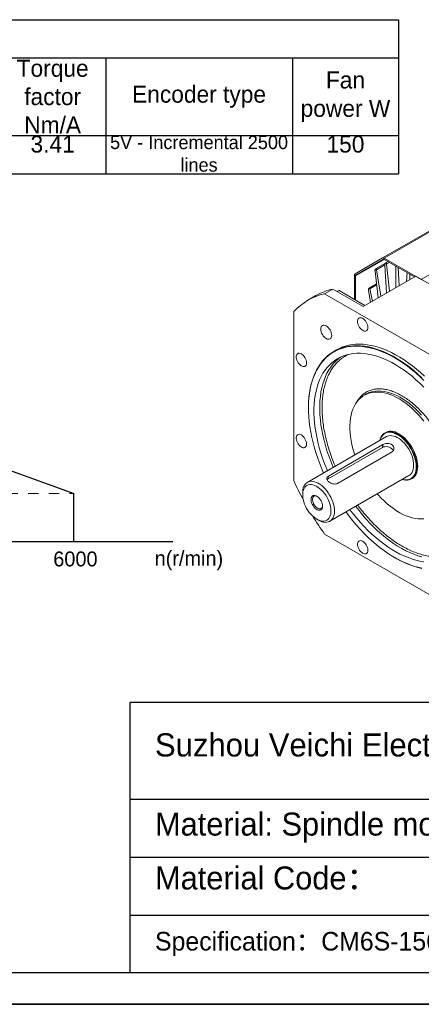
# Model space of a CAD drawing. Header units: inches. Extents: x -14936 to 8431, y -4781 to -2980.
# Tile 8 of 26: x -10602 to -10212, y -4781 to -3828. Entities that reach past the tile are written whole.
import ezdxf

# ---------------------------------------------------------------- set-up
doc = ezdxf.new("R2010")
doc.units = ezdxf.units.IN
doc.header["$MEASUREMENT"] = 0
doc.linetypes.add('JIS_02_1.2', pattern=[2.5, 1.25, -1.25])
doc.layers.add('1', color=1, linetype='Continuous')
doc.layers.add('尺寸标注', color=7, linetype='Continuous')
doc.layers.add('图框', color=7, linetype='Continuous', lineweight=30)
doc.layers.add('虚线', color=7, linetype='JIS_02_1.2', lineweight=13)
doc.styles.add('SLDTEXTSTYLE0', font='txt')

# ---------------------------------------------------------------- blocks, each defined once
blk = doc.blocks.new('*T85')
at = {"color": 0, "lineweight": -2}
for p, q in [((0, 0), (102.96, 0)), ((0, 0), (0, -37.07)), ((102.96, 0), (226.51, 0)), ((226.51, 0), (329.47, 0)), ((329.47, 0), (473.62, 0)), ((473.62, 0), (576.58, 0)), ((576.58, 0), (679.54, 0)), ((679.54, 0), (782.5, 0)), ((782.5, 0), (906.05, 0)), ((906.05, 0), (1009.01, 0)), ((1009.01, 0), (1132.56, 0)), ((1132.56, 0), (1235.52, 0)), ((1235.52, 0), (1338.48, 0)), ((1338.48, 0), (1441.44, 0)), ((1441.44, 0), (1622.17, 0)), ((1622.17, 0), (1725.13, 0)), ((1725.13, 0), (1725.13, -37.07)), ((0, -37.07), (102.96, -37.07)), ((0, -37.07), (0, -70.41)), ((102.96, -37.07), (226.51, -37.07)), ((226.51, -37.07), (329.47, -37.07)), ((226.51, -37.07), (226.51, -70.41)), ((329.47, -37.07), (473.62, -37.07)), ((473.62, -37.07), (576.58, -37.07)), ((473.62, -37.07), (473.62, -70.41)), ((576.58, -37.07), (679.54, -37.07)), ((576.58, -37.07), (576.58, -70.41)), ((679.54, -37.07), (782.5, -37.07)), ((679.54, -37.07), (679.54, -70.41)), ((782.5, -37.07), (906.05, -37.07)), ((906.05, -37.07), (1009.01, -37.07)), ((906.05, -37.07), (906.05, -70.41)), ((1009.01, -37.07), (1132.56, -37.07)), ((1132.56, -37.07), (1235.52, -37.07)), ((1132.56, -37.07), (1132.56, -70.41)), ((1235.52, -37.07), (1338.48, -37.07)), ((1235.52, -37.07), (1235.52, -70.41)), ((1338.48, -37.07), (1441.44, -37.07)), ((1338.48, -37.07), (1338.48, -70.41)), ((1441.44, -37.07), (1622.17, -37.07)), ((1441.44, -37.07), (1441.44, -70.41)), ((1622.17, -37.07), (1725.13, -37.07)), ((1622.17, -37.07), (1622.17, -70.41)), ((1725.13, -37.07), (1725.13, -70.41)), ((0, -70.41), (102.96, -70.41)), ((0, -70.41), (0, -112.16)), ((102.96, -70.41), (226.51, -70.41)), ((102.96, -70.41), (102.96, -112.16)), ((226.51, -70.41), (329.47, -70.41)), ((226.51, -70.41), (226.51, -112.16)), ((329.47, -70.41), (473.62, -70.41)), ((329.47, -70.41), (329.47, -112.16)), ((473.62, -70.41), (473.62, -112.16)), ((576.58, -70.41), (576.58, -112.16)), ((679.54, -70.41), (782.5, -70.41)), ((679.54, -70.41), (679.54, -112.16)), ((782.5, -70.41), (906.05, -70.41)), ((782.5, -70.41), (782.5, -112.16)), ((906.05, -70.41), (1009.01, -70.41)), ((906.05, -70.41), (906.05, -112.16)), ((1009.01, -70.41), (1132.56, -70.41)), ((1009.01, -70.41), (1009.01, -112.16)), ((1132.56, -70.41), (1132.56, -112.16)), ((1235.52, -70.41), (1235.52, -112.16)), ((1338.48, -70.41), (1338.48, -112.16)), ((1441.44, -70.41), (1441.44, -112.16)), ((1622.17, -70.41), (1622.17, -112.16)), ((1725.13, -70.41), (1725.13, -112.16)), ((0, -112.16), (102.96, -112.16)), ((0, -112.16), (0, -149.23)), ((102.96, -112.16), (226.51, -112.16)), ((102.96, -112.16), (102.96, -149.23)), ((226.51, -112.16), (329.47, -112.16)), ((226.51, -112.16), (226.51, -149.23)), ((329.47, -112.16), (473.62, -112.16)), ((329.47, -112.16), (329.47, -149.23)), ((473.62, -112.16), (576.58, -112.16)), ((473.62, -112.16), (473.62, -149.23)), ((576.58, -112.16), (679.54, -112.16)), ((576.58, -112.16), (576.58, -149.23)), ((679.54, -112.16), (782.5, -112.16)), ((679.54, -112.16), (679.54, -149.23)), ((782.5, -112.16), (906.05, -112.16)), ((782.5, -112.16), (782.5, -149.23)), ((906.05, -112.16), (1009.01, -112.16)), ((906.05, -112.16), (906.05, -149.23)), ((1009.01, -112.16), (1132.56, -112.16)), ((1009.01, -112.16), (1009.01, -149.23)), ((1132.56, -112.16), (1235.52, -112.16)), ((1132.56, -112.16), (1132.56, -149.23)), ((1235.52, -112.16), (1338.48, -112.16)), ((1235.52, -112.16), (1235.52, -149.23)), ((1338.48, -112.16), (1441.44, -112.16)), ((1338.48, -112.16), (1338.48, -149.23)), ((1441.44, -112.16), (1622.17, -112.16)), ((1441.44, -112.16), (1441.44, -149.23)), ((1622.17, -112.16), (1725.13, -112.16)), ((1622.17, -112.16), (1622.17, -149.23)), ((1725.13, -112.16), (1725.13, -149.23)), ((0, -149.23), (102.96, -149.23)), ((102.96, -149.23), (226.51, -149.23)), ((226.51, -149.23), (329.47, -149.23)), ((329.47, -149.23), (473.62, -149.23)), ((473.62, -149.23), (576.58, -149.23)), ((576.58, -149.23), (679.54, -149.23)), ((679.54, -149.23), (782.5, -149.23)), ((782.5, -149.23), (906.05, -149.23)), ((906.05, -149.23), (1009.01, -149.23)), ((1009.01, -149.23), (1132.56, -149.23)), ((1132.56, -149.23), (1235.52, -149.23)), ((1235.52, -149.23), (1338.48, -149.23)), ((1338.48, -149.23), (1441.44, -149.23)), ((1441.44, -149.23), (1622.17, -149.23)), ((1622.17, -149.23), (1725.13, -149.23))]:
    blk.add_line(p, q, dxfattribs=at)
at = {"color": 0}
for s, insert, char_height, width, attachment_point in [('Motor specifications', (862.56, -18.53), 16.4736, 1725.0084, 5), ('No. of motor poles', (1287, -74.61), 16.4736, 102.84, 5), ('Torque factor Nm/A', (1389.96, -74.61), 16.4736, 102.84, 5), ('Power KW', (113.26, -53.74), 16.474, 226.392, 5), ('Speed rpm', (350.06, -53.74), 16.474, 246.984, 5), ('Current A', (792.79, -53.74), 16.474, 226.392, 5), ('Torque N.m', (1019.3, -53.74), 16.474, 226.392, 5), ('{\\H0.9091x;Frequency} Hz', (525.1, -74.61), 16.4736, 102.84, 5), ('Inertia Kg.m²', (1184.04, -74.61), 16.4736, 102.84, 5), ('Fan power W', (1673.65, -74.61), 16.4736, 102.84, 5), ('Voltage V', (628.06, -74.61), 16.474, 102.84, 5), ('Encoder type', (1531.8, -74.61), 16.4736, 180.6084, 5), ('{\\H0.7955x;Operational rating}', (51.48, -70.47), 16.4736, 102.84, 2), ('{\\H0.7955x;30 minutes overload}', (164.74, -70.47), 16.4736, 123.432, 2), ('{\\H0.7955x;Operational rating}', (277.99, -70.47), 16.4736, 102.84, 2), ('{\\H0.7955x;Max mechanical speed}', (401.54, -70.47), 16.4736, 144.024, 2), ('{\\H0.7955x;Operational rating}', (731.02, -70.47), 16.4736, 102.84, 2), ('{\\H0.7955x;30 minutes overload}', (844.27, -70.47), 16.4736, 123.432, 2), ('{\\H0.7955x;Operational rating}', (957.53, -70.47), 16.4736, 102.84, 2), ('{\\H0.7955x;30 minutes overload}', (1070.78, -70.47), 16.4736, 123.432, 2), ('30', (51.48, -112.22), 16.474, 102.84, 2), ('37', (164.74, -112.22), 16.474, 123.432, 2), ('1500', (277.99, -112.22), 16.474, 102.84, 2), ('6000', (401.54, -112.22), 16.474, 144.024, 2), ('100', (525.1, -112.22), 16.474, 102.84, 2), ('380', (628.06, -112.22), 16.474, 102.84, 2), ('56', (731.02, -112.22), 16.474, 102.84, 2), ('63.3', (844.27, -112.22), 16.474, 123.432, 2), ('191', (957.53, -112.22), 16.474, 102.84, 2), ('263', (1070.78, -112.22), 16.474, 123.432, 2), ('0.2979', (1184.04, -112.22), 16.474, 102.84, 2), ('4', (1287, -112.22), 16.47, 102.84, 2), ('3.41', (1389.96, -112.22), 16.474, 102.84, 2), ('{\\H0.7955x;5V - Incremental 2500 lines}', (1531.8, -112.22), 16.4736, 180.6084, 2), ('150', (1673.65, -112.22), 16.474, 102.84, 2)]:
    blk.add_mtext(s, dxfattribs=dict(at, insert=insert, char_height=char_height, width=width, attachment_point=attachment_point))

msp = doc.modelspace()

# ---------------------------------------------------------------- linework, layer by layer
at = {"color": 7, "linetype": 'Continuous', "lineweight": 15}
for p, q in [((-10053.3189, -3945.0603), (-10249.889, -4058.5098)), ((-10092.7711, -4010.1646), (-10212.5566, -4079.2982)), ((-10249.889, -4058.5098), (-10276.5838, -4073.933)), ((-10249.097, -4059.8815), (-10275.7918, -4075.3047)), ((-10248.305, -4058.6662), (-10212.5566, -4079.2982)), ((-10218.9975, -4076.8744), (-10248.305, -4059.9598)), ((-10257.2772, -4071.3217), (-10254.2679, -4097.2306)), ((-10247.0936, -4063.4913), (-10256.7363, -4069.0565)), ((-10251.6277, -4095.7068), (-10255.9001, -4070.0808)), ((-10247.6739, -4065.5451), (-10246.1375, -4092.5381)), ((-10244.6453, -4062.0719), (-10247.0307, -4063.4487)), ((-10243.1783, -4090.8303), (-10246.0925, -4064.6314)), ((-10237.0567, -4066.4516), (-10237.1106, -4087.3283)), ((-10233.8872, -4085.4679), (-10234.8028, -4067.7525)), ((-10277.2399, -4098.855), (-10277.2399, -4075.3837)), ((-10276.1198, -4076.0301), (-10276.1198, -4099.5014)), ((-10217.8769, -4076.2276), (-10268.8394, -4105.6405)), ((-10226.045, -4072.807), (-10226.7329, -4081.3389)), ((-10223.6269, -4079.5462), (-10223.6543, -4074.1868)), ((-10134.9926, -4124.0639), (-10217.8769, -4076.2276)), ((-10298.236, -4088.6744), (-10306.0764, -4093.1994)), ((-10268.8394, -4105.6405), (-10298.236, -4088.6744)), ((-10294.4103, -4090.8824), (-10292.125, -4090.264)), ((-10293.8033, -4091.2327), (-10292.125, -4090.264)), ((-10267.1612, -4104.6718), (-10292.125, -4090.264)), ((-10263.4769, -4090.1044), (-10261.6397, -4101.4852)), ((-10255.8536, -4083.5782), (-10263.0508, -4087.732)), ((-10259.5581, -4100.2838), (-10262.327, -4088.5578)), ((-10314.4941, -4095.0693), (-10322.3345, -4099.5944)), ((-10306.0764, -4093.1994), (-10164.3991, -4174.9678)), ((-10336.0429, -4274.1368), (-10336.0429, -4110.5129)), ((-10294.6219, -4147.6111), (-10297.142, -4149.0656)), ((-10266.0886, -4190.5819), (-10267.7687, -4191.5516)), ((-10321.7621, -4203.4759), (-10321.7621, -4203.7991)), ((-10246.1248, -4231.6403), (-10322.8488, -4275.9212)), ((-10246.2506, -4227.1865), (-10247.8045, -4228.0833)), ((-10302.7764, -4272.5039), (-10250.1337, -4242.1214)), ((-10302.2446, -4269.7606), (-10249.6019, -4239.3781)), ((-10250.1337, -4242.1214), (-10249.6019, -4239.3781)), ((-10240.8177, -4246.4906), (-10293.4604, -4276.8731)), ((-10302.2446, -4269.7606), (-10302.7764, -4272.5039)), ((-10301.0746, -4313.6486), (-10224.3506, -4269.3678)), ((-10222.1109, -4272.6016), (-10220.5571, -4271.7048)), ((-10327.3624, -4285.8964), (-10327.3624, -4287.8357)), ((-10313.6491, -4311.5964), (-10311.9699, -4312.5666)), ((-10164.3991, -4407.8086), (-10306.0764, -4326.0403)), ((-10238.0825, -4348.788), (-10237.8026, -4348.9497))]:
    msp.add_line(p, q, dxfattribs=at)
at = {"color": 8, "linetype": 'Continuous', "lineweight": 15}
for p, q in [((-10248.305, -4058.6662), (-10052.3884, -3945.5939)), ((-10276.1198, -4076.0301), (-10248.2901, -4059.9683)), ((-10248.9837, -4059.8326), (-10275.7918, -4075.3047)), ((-10247.6799, -4065.3366), (-10255.9001, -4070.0808)), ((-10243.1515, -4062.9341), (-10246.0925, -4064.6314)), ((-10255.7183, -4084.7436), (-10262.327, -4088.5578))]:
    msp.add_line(p, q, dxfattribs=at)
for p, q in [((-10645.0601, -4252.1234), (-10548.9682, -4286.8475)), ((-10548.9682, -4333.0879), (-10548.9682, -4286.8475)), ((-10645.0601, -4333.0879), (-10548.9682, -4333.0879)), ((-10548.9682, -4333.0879), (-10453.2158, -4333.0879)), ((-9603.2592, -4781.3712), (-12150.6768, -4781.3712)), ((-12150.6768, -4781.3712), (-9603.2592, -4781.3712)), ((-12150.6768, -4781.3712), (-9603.2592, -4781.3712))]:
    msp.add_line(p, q)
at = {"color": 7, "linetype": 'Continuous', "lineweight": 15, "flags": 128}
for points in [[(-10264.196, -4125.9109), (-10264.2992, -4124.6796), (-10264.6045, -4123.3796), (-10265.0994, -4122.0642), (-10265.7637, -4120.7871), (-10266.5702, -4119.6007), (-10267.4858, -4118.5536), (-10268.473, -4117.6886), (-10269.4915, -4117.0411), (-10270.4996, -4116.6376), (-10271.456, -4116.4948), (-10272.3214, -4116.6183), (-10273.0606, -4117.0031), (-10273.6432, -4117.6336), (-10274.0454, -4118.4838), (-10274.2507, -4119.519), (-10274.2507, -4120.6968), (-10274.0454, -4121.969), (-10273.6432, -4123.2835), (-10273.0606, -4124.5864), (-10272.3214, -4125.8245), (-10271.456, -4126.947), (-10270.4996, -4127.908), (-10269.4915, -4128.6682), (-10268.473, -4129.1964), (-10267.4858, -4129.471), (-10266.5702, -4129.4807), (-10265.7637, -4129.2252), (-10265.0994, -4128.7149), (-10264.6045, -4127.9707), (-10264.2992, -4127.0231), (-10264.196, -4125.9109)], [(-10299.2175, -4133.5435), (-10299.3197, -4132.2858), (-10299.6224, -4130.9584), (-10300.1141, -4129.6124), (-10300.7757, -4128.2994), (-10301.5819, -4127.07), (-10302.5017, -4125.9713), (-10303.4998, -4125.0456), (-10304.5377, -4124.3285), (-10305.5757, -4123.8475), (-10306.5737, -4123.6212), (-10307.4935, -4123.6581), (-10308.2997, -4123.957), (-10308.9614, -4124.5062), (-10309.453, -4125.2847), (-10309.7558, -4126.2626), (-10309.858, -4127.4024), (-10309.7558, -4128.6601), (-10309.453, -4129.9875), (-10308.9614, -4131.3335), (-10308.2997, -4132.6465), (-10307.4935, -4133.8759), (-10306.5737, -4134.9746), (-10305.5757, -4135.9002), (-10304.5377, -4136.6173), (-10303.4998, -4137.0983), (-10302.5017, -4137.3247), (-10301.5819, -4137.2877), (-10300.7757, -4136.9889), (-10300.1141, -4136.4397), (-10299.6224, -4135.6611), (-10299.3197, -4134.6832), (-10299.2175, -4133.5435)], [(-10321.7621, -4203.4759), (-10321.664, -4198.8453), (-10321.37, -4194.3387), (-10320.8806, -4189.9667), (-10320.1972, -4185.7395), (-10319.3211, -4181.667), (-10318.2546, -4177.7586), (-10317.0001, -4174.0235), (-10315.5605, -4170.4705), (-10313.9392, -4167.1078), (-10312.14, -4163.9432), (-10310.167, -4160.9842), (-10308.0249, -4158.2377), (-10305.7188, -4155.71), (-10303.2538, -4153.4072), (-10300.636, -4151.3345), (-10297.8712, -4149.4969), (-10294.9661, -4147.8985), (-10291.9274, -4146.5432), (-10288.7621, -4145.4341), (-10285.4777, -4144.5738), (-10282.0819, -4143.9643), (-10278.5826, -4143.607), (-10274.9878, -4143.5027), (-10271.3062, -4143.6518), (-10267.5462, -4144.0538), (-10263.7166, -4144.7079), (-10259.8264, -4145.6124), (-10255.8847, -4146.7653), (-10251.9006, -4148.1639), (-10247.8835, -4149.8049), (-10243.8427, -4151.6845), (-10239.7877, -4153.7983), (-10235.728, -4156.1414), (-10231.673, -4158.7082), (-10227.6323, -4161.4928), (-10223.6151, -4164.4887), (-10219.6311, -4167.6889), (-10215.6893, -4171.0859), (-10211.7991, -4174.6718)], [(-10307.1323, -4266.8505), (-10308.4211, -4263.8653), (-10310.5452, -4258.6197), (-10312.4974, -4253.3586), (-10314.273, -4248.0946), (-10315.8677, -4242.8401), (-10317.2778, -4237.6076), (-10318.5, -4232.4096), (-10319.5314, -4227.2583), (-10320.3694, -4222.166), (-10321.0122, -4217.1447), (-10321.4582, -4212.2064), (-10321.7063, -4207.3628), (-10321.7559, -4202.6253), (-10321.607, -4198.0052), (-10321.2599, -4193.5135), (-10320.7153, -4189.1607), (-10319.9747, -4184.9573), (-10319.0397, -4180.9132), (-10317.9126, -4177.0381), (-10316.5961, -4173.3409), (-10315.0932, -4169.8307), (-10313.4075, -4166.5156), (-10311.5431, -4163.4036), (-10309.5043, -4160.502), (-10307.296, -4157.8177), (-10304.9235, -4155.3571), (-10302.3923, -4153.126), (-10299.7085, -4151.1297), (-10296.8783, -4149.3729), (-10293.9087, -4147.8599), (-10290.8065, -4146.5941), (-10287.5791, -4145.5786), (-10284.2342, -4144.8159), (-10280.7798, -4144.3076), (-10277.224, -4144.0551), (-10273.5752, -4144.0589), (-10269.8421, -4144.319), (-10266.0336, -4144.8347), (-10262.1588, -4145.605), (-10258.2266, -4146.6279), (-10254.2467, -4147.901), (-10250.2282, -4149.4213), (-10246.1809, -4151.1852), (-10242.1142, -4153.1885), (-10238.0379, -4155.4265)], [(-10209.279, -4173.2174), (-10213.1692, -4169.6315), (-10217.1109, -4166.2344), (-10221.095, -4163.0342), (-10225.1121, -4160.0383), (-10229.1529, -4157.2537), (-10233.2079, -4154.6869), (-10237.2676, -4152.3438), (-10241.3226, -4150.23), (-10245.3633, -4148.3504), (-10249.3804, -4146.7094), (-10253.3645, -4145.3109), (-10257.3063, -4144.1579), (-10261.1965, -4143.2534), (-10265.0261, -4142.5994), (-10268.7861, -4142.1973), (-10272.4677, -4142.0483), (-10276.0624, -4142.1525), (-10279.5618, -4142.5098), (-10282.9576, -4143.1193), (-10286.242, -4143.9796), (-10289.4072, -4145.0887), (-10292.446, -4146.4441), (-10294.6219, -4147.6111)], [(-10323.6077, -4160.2366), (-10323.7109, -4159.0053), (-10324.0162, -4157.7054), (-10324.5111, -4156.3899), (-10325.1754, -4155.1128), (-10325.9818, -4153.9264), (-10326.8974, -4152.8793), (-10327.8847, -4152.0143), (-10328.9032, -4151.3668), (-10329.9113, -4150.9634), (-10330.8676, -4150.8205), (-10331.7331, -4150.944), (-10332.4723, -4151.3288), (-10333.0549, -4151.9593), (-10333.457, -4152.8095), (-10333.6623, -4153.8448), (-10333.6623, -4155.0226), (-10333.457, -4156.2947), (-10333.0549, -4157.6092), (-10332.4723, -4158.9121), (-10331.7331, -4160.1502), (-10330.8676, -4161.2727), (-10329.9113, -4162.2338), (-10328.9032, -4162.9939), (-10327.8847, -4163.5221), (-10326.8974, -4163.7967), (-10325.9818, -4163.8064), (-10325.1754, -4163.5509), (-10324.5111, -4163.0406), (-10324.0162, -4162.2965), (-10323.7109, -4161.3489), (-10323.6077, -4160.2366)], [(-10210.0938, -4183.6452), (-10213.8097, -4179.9859), (-10217.5869, -4176.5088), (-10221.4157, -4173.2227), (-10225.2865, -4170.1359), (-10229.1895, -4167.2562), (-10233.1148, -4164.5909), (-10237.0526, -4162.1467), (-10240.9929, -4159.9298), (-10244.9258, -4157.9457), (-10248.8412, -4156.1996), (-10252.7293, -4154.6957), (-10256.5803, -4153.4379), (-10260.3845, -4152.4295), (-10264.1323, -4151.6728), (-10267.8141, -4151.1699), (-10271.4207, -4150.922), (-10274.9429, -4150.9298), (-10278.372, -4151.1931), (-10281.6991, -4151.7114), (-10284.916, -4152.4834), (-10288.0145, -4153.507), (-10290.9867, -4154.7798), (-10293.8251, -4156.2984), (-10296.5226, -4158.0591), (-10299.0724, -4160.0574), (-10301.468, -4162.2882), (-10303.7034, -4164.746), (-10305.7729, -4167.4245), (-10307.6713, -4170.3169), (-10309.3938, -4173.416), (-10310.9361, -4176.7139), (-10312.2942, -4180.2023), (-10313.4647, -4183.8723), (-10314.4447, -4187.7148), (-10315.2317, -4191.7199), (-10315.8236, -4195.8776), (-10316.2191, -4200.1774), (-10316.4171, -4204.6084), (-10316.4171, -4209.1594), (-10316.2191, -4213.819), (-10315.8236, -4218.5753), (-10315.2317, -4223.4163), (-10314.4447, -4228.3299), (-10313.4647, -4233.3035), (-10312.2942, -4238.3247), (-10310.9361, -4243.3807), (-10309.3938, -4248.4588), (-10307.6713, -4253.5461), (-10305.7729, -4258.6299), (-10303.7034, -4263.6972), (-10303.2994, -4264.6383)], [(-10238.0379, -4155.4265), (-10233.9615, -4157.8938), (-10229.8949, -4160.5846), (-10225.8475, -4163.4925), (-10221.8291, -4166.6107), (-10217.8491, -4169.9316), (-10213.917, -4173.4475), (-10210.0421, -4177.15)], [(-10276.863, -4249.3807), (-10277.5628, -4247.2528), (-10278.731, -4243.2836), (-10279.7121, -4239.342), (-10280.502, -4235.4445), (-10281.0973, -4231.6074), (-10281.4956, -4227.8469), (-10281.6951, -4224.1787), (-10281.6951, -4220.6183), (-10281.4956, -4217.1804), (-10281.0973, -4213.8797), (-10280.502, -4210.7298), (-10279.7121, -4207.744), (-10278.731, -4204.9349), (-10277.5628, -4202.3142), (-10276.2123, -4199.8929), (-10274.6853, -4197.6812), (-10272.9881, -4195.6884), (-10271.1279, -4193.9227), (-10269.1124, -4192.3916), (-10266.9502, -4191.1016), (-10264.6503, -4190.0581), (-10262.2223, -4189.2653), (-10259.6764, -4188.7267), (-10257.0233, -4188.4445), (-10254.2741, -4188.4199), (-10251.4404, -4188.6529), (-10248.5341, -4189.1427), (-10245.5673, -4189.8872), (-10242.5524, -4190.8832), (-10239.5022, -4192.1265), (-10236.4294, -4193.612), (-10233.3468, -4195.3334), (-10230.2676, -4197.2835), (-10227.2044, -4199.4541), (-10224.1703, -4201.8361), (-10221.1779, -4204.4195), (-10218.2398, -4207.1936), (-10215.3682, -4210.1465), (-10212.5753, -4213.2661), (-10209.8728, -4216.5391)], [(-10323.6077, -4238.7668), (-10323.7109, -4237.5355), (-10324.0162, -4236.2355), (-10324.5111, -4234.9201), (-10325.1754, -4233.643), (-10325.9818, -4232.4566), (-10326.8974, -4231.4095), (-10327.8847, -4230.5445), (-10328.9032, -4229.897), (-10329.9113, -4229.4936), (-10330.8676, -4229.3507), (-10331.7331, -4229.4742), (-10332.4723, -4229.859), (-10333.0549, -4230.4895), (-10333.457, -4231.3397), (-10333.6623, -4232.3749), (-10333.6623, -4233.5528), (-10333.457, -4234.8249), (-10333.0549, -4236.1394), (-10332.4723, -4237.4423), (-10331.7331, -4238.6804), (-10330.8676, -4239.8029), (-10329.9113, -4240.764), (-10328.9032, -4241.5241), (-10327.8847, -4242.0523), (-10326.8974, -4242.3269), (-10325.9818, -4242.3366), (-10325.1754, -4242.0811), (-10324.5111, -4241.5708), (-10324.0162, -4240.8267), (-10323.7109, -4239.8791), (-10323.6077, -4238.7668)], [(-10230.8941, -4273.1443), (-10229.1567, -4273.5805), (-10227.3883, -4273.7918), (-10225.7028, -4273.7463), (-10224.1187, -4273.4444), (-10222.6534, -4272.8893), (-10221.3228, -4272.0872), (-10220.1417, -4271.0469), (-10219.1229, -4269.7797), (-10218.2775, -4268.2996), (-10217.6149, -4266.6227), (-10217.1424, -4264.7675), (-10216.865, -4262.7542), (-10216.7858, -4260.6049), (-10216.9058, -4258.3432), (-10217.2235, -4255.9938), (-10217.7355, -4253.5825), (-10218.4362, -4251.1358), (-10219.318, -4248.6803), (-10220.371, -4246.243), (-10221.5839, -4243.8507), (-10222.9434, -4241.5294), (-10224.4344, -4239.3048), (-10226.0408, -4237.201), (-10227.7448, -4235.2413), (-10229.5279, -4233.447), (-10231.3704, -4231.8378), (-10233.2523, -4230.4313), (-10235.1528, -4229.243), (-10237.0513, -4228.2859), (-10238.9267, -4227.5704), (-10240.7587, -4227.1044), (-10242.5271, -4226.893), (-10244.2126, -4226.9386), (-10245.7967, -4227.2405), (-10247.2621, -4227.7956), (-10248.5926, -4228.5977), (-10249.7738, -4229.638), (-10250.7926, -4230.9052), (-10251.6379, -4232.3853), (-10252.3005, -4234.0622), (-10252.6683, -4235.4169)], [(-10252.5675, -4235.3587), (-10252.3133, -4234.4746), (-10251.6609, -4232.8236), (-10250.8286, -4231.3663), (-10249.8255, -4230.1186), (-10248.6625, -4229.0943), (-10247.3525, -4228.3046), (-10245.9097, -4227.7581), (-10244.3501, -4227.4608), (-10242.6905, -4227.416), (-10240.9493, -4227.6241), (-10239.1456, -4228.0829), (-10237.299, -4228.7873), (-10235.4299, -4229.7297), (-10233.5586, -4230.8997), (-10231.7057, -4232.2845), (-10229.8915, -4233.8689), (-10228.136, -4235.6356), (-10226.4582, -4237.5651), (-10224.8766, -4239.6365), (-10223.4085, -4241.8269), (-10222.07, -4244.1123), (-10220.8758, -4246.4678), (-10219.839, -4248.8675), (-10218.9708, -4251.2851), (-10218.2809, -4253.6942), (-10217.7768, -4256.0684), (-10217.4639, -4258.3815), (-10217.3459, -4260.6084), (-10217.4238, -4262.7245), (-10217.6969, -4264.7068), (-10218.1622, -4266.5335), (-10218.8145, -4268.1845), (-10219.6468, -4269.6418), (-10220.65, -4270.8895), (-10221.8129, -4271.9138), (-10223.123, -4272.7035), (-10224.5657, -4273.25), (-10226.1254, -4273.5473), (-10227.7849, -4273.5921), (-10229.5261, -4273.384), (-10230.7933, -4273.0861)], [(-10215.9167, -4260.3622), (-10216.0165, -4258.1074), (-10216.3145, -4255.7623), (-10216.8076, -4253.3524), (-10217.4903, -4250.9043), (-10218.3552, -4248.4447), (-10219.3928, -4246.0005), (-10220.5917, -4243.5987), (-10221.9389, -4241.2654), (-10223.4194, -4239.0262), (-10225.0172, -4236.9057), (-10226.7147, -4234.9272), (-10228.4933, -4233.1122), (-10230.3335, -4231.4806), (-10232.2152, -4230.0504), (-10234.1177, -4228.8373), (-10236.0202, -4227.8544), (-10237.9019, -4227.1126), (-10239.7421, -4226.62), (-10241.5207, -4226.382), (-10243.2181, -4226.4012), (-10244.8159, -4226.6773), (-10246.2965, -4227.2075), (-10247.6436, -4227.9858), (-10247.6783, -4228.0104)], [(-10232.1977, -4234.8221), (-10233.9385, -4233.5308), (-10235.6963, -4232.4608), (-10237.448, -4231.6261), (-10239.171, -4231.0374), (-10240.8427, -4230.7025), (-10242.4414, -4230.6257), (-10243.9461, -4230.8081), (-10245.3373, -4231.2472), (-10246.1248, -4231.6403)], [(-10239.5906, -4245.4513), (-10239.7994, -4244.891), (-10240.3964, -4243.9481), (-10241.2614, -4243.0919), (-10242.351, -4242.3654), (-10243.6107, -4241.805), (-10244.9772, -4241.4388), (-10246.3821, -4241.2851), (-10247.7548, -4241.3517), (-10249.0266, -4241.6352), (-10250.1337, -4242.1214)], [(-10224.3506, -4269.3678), (-10223.3035, -4268.6341), (-10222.2716, -4267.5852), (-10221.4088, -4266.3137), (-10220.7263, -4264.836), (-10220.233, -4263.1715), (-10219.9352, -4261.3418), (-10219.837, -4259.3709), (-10219.9395, -4257.2844), (-10220.2414, -4255.1094), (-10220.7389, -4252.8745), (-10221.4254, -4250.6086), (-10222.2919, -4248.3414), (-10223.3272, -4246.1023), (-10224.5178, -4243.9207), (-10225.8481, -4241.8249), (-10227.3009, -4239.8422), (-10228.8571, -4237.9985), (-10230.4965, -4236.3178), (-10232.1977, -4234.8221)], [(-10221.9847, -4272.5288), (-10221.9389, -4272.5077), (-10220.5917, -4271.7294), (-10219.3928, -4270.7114), (-10218.3552, -4269.465), (-10217.4903, -4268.0038), (-10216.8076, -4266.3437), (-10216.3145, -4264.503), (-10216.0165, -4262.5019), (-10215.9167, -4260.3622)], [(-10327.3624, -4285.8964), (-10327.3384, -4284.9165), (-10327.1401, -4283.0131), (-10326.7439, -4281.2632), (-10326.155, -4279.6895), (-10325.381, -4278.3126), (-10324.4322, -4277.1505), (-10323.3207, -4276.2183), (-10322.0612, -4275.5281), (-10320.67, -4275.0889), (-10319.1653, -4274.9065), (-10317.5666, -4274.9833), (-10315.8949, -4275.3182), (-10314.172, -4275.9069), (-10312.4202, -4276.7417), (-10310.6624, -4277.8117), (-10308.9216, -4279.103)], [(-10316.3502, -4309.7257), (-10317.9517, -4308.3111), (-10319.4904, -4306.7133), (-10320.9439, -4304.9558), (-10322.2908, -4303.0641), (-10323.5116, -4301.0658), (-10324.5885, -4298.99), (-10325.5058, -4296.8671), (-10326.25, -4294.7279), (-10326.8104, -4292.6038), (-10327.1788, -4290.5255), (-10327.3498, -4288.5235), (-10327.3209, -4286.627), (-10327.0925, -4284.8635), (-10326.6679, -4283.2589), (-10326.0534, -4281.8365), (-10325.258, -4280.617), (-10324.2931, -4279.6183), (-10323.1729, -4278.8549), (-10321.9137, -4278.3379), (-10320.5339, -4278.0749), (-10319.0536, -4278.0697), (-10317.4944, -4278.3224), (-10315.879, -4278.8293), (-10314.231, -4279.583), (-10312.5744, -4280.5725), (-10310.9333, -4281.7834), (-10309.3317, -4283.198), (-10307.793, -4284.7957), (-10306.3396, -4286.5533), (-10304.9927, -4288.445), (-10303.7719, -4290.4433), (-10302.695, -4292.519), (-10301.7777, -4294.642), (-10301.0334, -4296.7811), (-10300.473, -4298.9053), (-10300.1047, -4300.9836), (-10299.9337, -4302.9856), (-10299.9626, -4304.8821), (-10300.191, -4306.6455), (-10300.6155, -4308.2502), (-10301.23, -4309.6726), (-10302.0255, -4310.8921), (-10302.9904, -4311.8908), (-10304.1106, -4312.6542), (-10305.3698, -4313.1712), (-10306.7495, -4313.4342), (-10308.2299, -4313.4394), (-10309.7891, -4313.1867), (-10311.4045, -4312.6798), (-10313.0525, -4311.9261), (-10314.7091, -4310.9366), (-10316.3502, -4309.7257)], [(-10308.9216, -4279.103), (-10307.2204, -4280.5987), (-10305.581, -4282.2794), (-10304.0248, -4284.123), (-10302.572, -4286.1057), (-10301.2417, -4288.2015), (-10300.0511, -4290.3832), (-10299.0158, -4292.6222), (-10298.1493, -4294.8895), (-10297.4628, -4297.1553), (-10296.9654, -4299.3903), (-10296.6634, -4301.5652), (-10296.5609, -4303.6517), (-10296.6591, -4305.6227), (-10296.9569, -4307.4523), (-10297.4502, -4309.1168), (-10298.1328, -4310.5945), (-10298.9956, -4311.8661), (-10300.0274, -4312.915), (-10301.2148, -4313.7275), (-10302.5424, -4314.2931), (-10303.9927, -4314.6044), (-10305.5469, -4314.6573), (-10307.1847, -4314.4511), (-10308.8848, -4313.9885), (-10310.6251, -4313.2756), (-10311.9699, -4312.5666)], [(-10302.7764, -4272.5039), (-10303.6632, -4273.1684), (-10303.8017, -4273.3109)], [(-10308.1379, -4300.211), (-10308.0276, -4299.0485), (-10308.1203, -4297.767), (-10308.4125, -4296.4128), (-10308.8937, -4295.0348), (-10309.5465, -4293.6828), (-10310.3473, -4292.4056), (-10311.2672, -4291.2496), (-10312.2729, -4290.2563), (-10313.328, -4289.4617), (-10314.3946, -4288.8946), (-10315.4339, -4288.5755), (-10316.4084, -4288.5158), (-10317.283, -4288.7177), (-10318.0259, -4289.1739), (-10318.6104, -4289.868), (-10319.0153, -4290.7749), (-10319.226, -4291.8617), (-10319.2348, -4293.0892), (-10319.0416, -4294.4131), (-10318.6531, -4295.7854), (-10318.0835, -4297.1567), (-10317.3534, -4298.4772), (-10316.4891, -4299.6993), (-10315.522, -4300.7789), (-10314.4868, -4301.6769), (-10313.4212, -4302.3608), (-10312.3635, -4302.806), (-10311.352, -4302.9963), (-10310.4232, -4302.9248), (-10309.6108, -4302.5942), (-10308.9441, -4302.0164), (-10308.4471, -4301.2123), (-10308.1379, -4300.211)], [(-10313.2698, -4289.4995), (-10313.9332, -4289.2232), (-10314.8781, -4289.025), (-10315.743, -4289.0855), (-10316.4928, -4289.4021), (-10317.0966, -4289.962), (-10317.5297, -4290.7421), (-10317.7744, -4291.7105), (-10317.8206, -4292.8276), (-10317.6666, -4294.0477), (-10317.3185, -4295.3208), (-10316.7907, -4296.5948), (-10316.1048, -4297.8175), (-10315.2887, -4298.9389), (-10314.376, -4299.913), (-10313.404, -4300.7), (-10312.4125, -4301.2677), (-10311.4421, -4301.5928), (-10310.5326, -4301.662), (-10309.721, -4301.4725), (-10309.0408, -4301.032), (-10308.5197, -4300.3586), (-10308.179, -4299.4798), (-10308.0396, -4298.5617)], [(-10209.8728, -4311.1618), (-10212.5753, -4311.3153), (-10215.3682, -4311.211), (-10218.2398, -4310.8494), (-10221.1779, -4310.2319), (-10224.1703, -4309.3613), (-10227.2044, -4308.241), (-10230.2676, -4306.8759), (-10233.3468, -4305.2716), (-10236.4294, -4303.4349), (-10239.5022, -4301.3734), (-10242.5524, -4299.0959), (-10245.5673, -4296.6119), (-10248.5341, -4293.9318), (-10251.4404, -4291.0668), (-10254.2741, -4288.0289), (-10255.0888, -4287.1081)], [(-10211.9718, -4359.0521), (-10215.8765, -4358.1552), (-10219.8337, -4357.0069), (-10223.8341, -4355.6098), (-10227.8682, -4353.9672), (-10231.9264, -4352.083), (-10235.9991, -4349.9618), (-10240.0766, -4347.6084), (-10244.1494, -4345.0286), (-10248.2076, -4342.2284), (-10252.2417, -4339.2145), (-10256.2421, -4335.994), (-10260.1993, -4332.5746), (-10264.1039, -4328.9643), (-10267.9468, -4325.1718), (-10271.7187, -4321.206), (-10275.4107, -4317.0763), (-10279.014, -4312.7926), (-10282.5202, -4308.3649), (-10285.3581, -4304.5779)], [(-10281.5252, -4302.3658), (-10278.372, -4306.4899), (-10274.9429, -4310.7113), (-10271.4207, -4314.7848), (-10267.8141, -4318.7), (-10264.1323, -4322.4469), (-10260.3845, -4326.0163), (-10256.5803, -4329.3989), (-10252.7293, -4332.5864), (-10248.8412, -4335.5706), (-10244.9258, -4338.3439), (-10240.9929, -4340.8995), (-10237.0526, -4343.2308), (-10233.1148, -4345.332), (-10229.1895, -4347.1977), (-10225.2865, -4348.8232), (-10221.4157, -4350.2044), (-10217.5869, -4351.3379), (-10213.8097, -4352.2207), (-10210.0938, -4352.8507)], [(-10264.196, -4341.6709), (-10264.2992, -4340.4396), (-10264.6045, -4339.1396), (-10265.0994, -4337.8241), (-10265.7637, -4336.5471), (-10266.5702, -4335.3607), (-10267.4858, -4334.3136), (-10268.473, -4333.4485), (-10269.4915, -4332.801), (-10270.4996, -4332.3976), (-10271.456, -4332.2547), (-10272.3214, -4332.3782), (-10273.0606, -4332.7631), (-10273.6432, -4333.3935), (-10274.0454, -4334.2438), (-10274.2507, -4335.279), (-10274.2507, -4336.4568), (-10274.0454, -4337.729), (-10273.6432, -4339.0434), (-10273.0606, -4340.3464), (-10272.3214, -4341.5844), (-10271.456, -4342.707), (-10270.4996, -4343.668), (-10269.4915, -4344.4281), (-10268.473, -4344.9563), (-10267.4858, -4345.2309), (-10266.5702, -4345.2406), (-10265.7637, -4344.9851), (-10265.0994, -4344.4749), (-10264.6045, -4343.7307), (-10264.2992, -4342.7831), (-10264.196, -4341.6709)], [(-10211.7991, -4359.2092), (-10215.6893, -4358.3046), (-10219.6311, -4357.1517), (-10223.6151, -4355.7531), (-10227.6323, -4354.1121), (-10231.673, -4352.2325), (-10235.728, -4350.1187), (-10237.8026, -4348.9497)]]:
    msp.add_lwpolyline(points, dxfattribs=at)
at = {"color": 8, "linetype": 'Continuous', "lineweight": 15, "flags": 128}
for points in [[(-10294.3348, -4157.5856), (-10295.8678, -4159.056), (-10298.1031, -4161.5138), (-10300.1726, -4164.1923), (-10302.071, -4167.0847), (-10303.7935, -4170.1838), (-10305.3358, -4173.4817), (-10306.6939, -4176.9701), (-10307.8644, -4180.6401), (-10308.8444, -4184.4826), (-10309.6314, -4188.4877), (-10310.2234, -4192.6455), (-10310.6188, -4196.9452), (-10310.8168, -4201.3762), (-10310.8168, -4205.9273), (-10310.6188, -4210.5868), (-10310.2234, -4215.3431), (-10309.6314, -4220.1841), (-10308.8444, -4225.0977), (-10307.8644, -4230.0713), (-10306.6939, -4235.0925), (-10305.3358, -4240.1485), (-10303.7935, -4245.2266), (-10302.071, -4250.3139), (-10300.1726, -4255.3977), (-10298.1031, -4260.465), (-10297.6991, -4261.4062)], [(-10212.2811, -4210.7166), (-10215.1148, -4207.6788), (-10218.0212, -4204.8138), (-10220.988, -4202.1337), (-10224.0029, -4199.6496), (-10227.0531, -4197.3721), (-10230.1259, -4195.3107), (-10233.2084, -4193.474), (-10236.2877, -4191.8697), (-10239.3508, -4190.5046), (-10242.385, -4189.3843), (-10245.3774, -4188.5136), (-10248.3155, -4187.8962), (-10251.187, -4187.5346), (-10253.9799, -4187.4303), (-10256.6825, -4187.5838), (-10259.2833, -4187.9944), (-10261.699, -4188.6369)], [(-10275.9249, -4299.1336), (-10272.7717, -4303.2577), (-10269.3427, -4307.4792), (-10265.8204, -4311.5526), (-10262.2138, -4315.4678), (-10258.532, -4319.2148), (-10254.7842, -4322.7841), (-10250.98, -4326.1668), (-10247.129, -4329.3542), (-10243.2409, -4332.3384), (-10239.3255, -4335.1118), (-10235.3926, -4337.6673), (-10231.4524, -4339.9987), (-10227.5146, -4342.0998), (-10223.5892, -4343.9655), (-10219.6862, -4345.591), (-10215.8154, -4346.9722), (-10211.9866, -4348.1057)]]:
    msp.add_lwpolyline(points, dxfattribs=at)
at = {"color": 7, "linetype": 'Continuous', "lineweight": 15}
for centre, radius, start, end in [((-10249.2326, -4059.9614), 1.5931, 54.3891948, 114.3296593), ((-10248.7688, -4060.6074), 0.7966, 54.3900104, 114.3288438), ((-10275.6532, -4075.2276), 1.5943, 125.7091141, 185.6187109), ((-10275.3265, -4075.952), 0.7972, 125.7090244, 185.6181106), ((-10284.7694, -4146.7757), 59.6415, 103.0494759, 119.8935711), ((-10292.7875, -4150.7901), 59.1039, 102.9933604, 137.0418792), ((-10268.8853, -4185.5779), 37.8319, 125.0138729, 132.2758117), ((-10254.6982, -4210.3621), 22.8254, 107.8612623, 119.9354848), ((-10064.4621, -4151.7742), 297.8737, 204.2542736, 208.3085037), ((-10064.3433, -4152.0427), 297.8422, 211.6737068, 215.7460465)]:
    msp.add_arc(centre, radius, start, end, dxfattribs=at)
for points, knots in [([(-10255.9001, -4070.0808), (-10255.9532, -4069.8491), (-10256.0246, -4069.5373), (-10256.2072, -4069.2101), (-10256.3904, -4069.018), (-10256.6358, -4068.9802), (-10256.8668, -4069.1368), (-10257.0557, -4069.4369), (-10257.1992, -4069.8469), (-10257.2908, -4070.356), (-10257.3165, -4070.8703), (-10257.2888, -4071.1889), (-10257.2772, -4071.3217)], [0, 0, 0, 0, 0.15702574, 0.21122649, 0.31822222, 0.42566301, 0.52305883, 0.61347065, 0.70545041, 0.8057868, 0.91907598, 1, 1, 1, 1]), ([(-10246.0925, -4064.6314), (-10246.1355, -4064.3864), (-10246.2042, -4063.9946), (-10246.4171, -4063.6041), (-10246.6417, -4063.3962), (-10246.9023, -4063.3642), (-10247.1525, -4063.5153), (-10247.3658, -4063.8085), (-10247.5359, -4064.2197), (-10247.6525, -4064.7407), (-10247.6875, -4065.2024), (-10247.6768, -4065.472), (-10247.6739, -4065.5451)], [0, 0, 0, 0, 0.157301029, 0.251523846, 0.353476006, 0.45580249, 0.550236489, 0.640435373, 0.734437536, 0.838420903, 0.956184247, 1, 1, 1, 1]), ([(-10262.327, -4088.5578), (-10262.3789, -4088.3783), (-10262.4419, -4088.1601), (-10262.5892, -4087.8905), (-10262.7469, -4087.7057), (-10262.9768, -4087.6633), (-10263.1873, -4087.8272), (-10263.3512, -4088.1369), (-10263.4672, -4088.5488), (-10263.5327, -4089.0485), (-10263.5416, -4089.5928), (-10263.4981, -4089.9365), (-10263.4769, -4090.1044)], [0, 0, 0, 0, 0.13458401, 0.16367143, 0.278535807, 0.393910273, 0.497012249, 0.590267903, 0.682788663, 0.782104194, 0.893564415, 1, 1, 1, 1]), ([(-10249.6019, -4239.3781), (-10249.0607, -4239.1168), (-10247.979, -4238.5944), (-10245.9011, -4238.2107), (-10243.748, -4238.2542), (-10241.91, -4238.7888), (-10240.4046, -4239.7244), (-10239.3245, -4240.9867), (-10238.7794, -4242.6371), (-10238.9311, -4244.3242), (-10239.6723, -4245.6873), (-10240.4848, -4246.2571), (-10240.8177, -4246.4906)], [0, 0, 0, 0, 0.104219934, 0.208330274, 0.315254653, 0.424201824, 0.499999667, 0.604325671, 0.708554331, 0.815341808, 0.92432391, 1, 1, 1, 1]), ([(-10293.4604, -4276.8731), (-10293.9957, -4277.1042), (-10295.0657, -4277.5662), (-10297.063, -4277.5337), (-10299.1248, -4277.02), (-10300.9014, -4276.1682), (-10302.3879, -4275.1348), (-10303.4941, -4274.0074), (-10304.1146, -4272.7462), (-10304.0546, -4271.5317), (-10303.3794, -4270.5094), (-10302.5744, -4269.9783), (-10302.2446, -4269.7606)], [0, 0, 0, 0, 0.10422001, 0.20833182, 0.31525474, 0.42420227, 0.49999958, 0.60432563, 0.7085531, 0.81534205, 0.92432398, 1, 1, 1, 1])]:
    msp.add_open_spline(points, degree=3, knots=knots, dxfattribs=at)
at = {"color": 8, "linetype": 'Continuous', "lineweight": 15}
for points, knots in [([(-10282.9032, -4152.0549), (-10283.9366, -4152.5439), (-10286.2846, -4153.6548), (-10289.6403, -4155.9229), (-10292.9996, -4158.7457), (-10296.0436, -4161.9883), (-10298.7684, -4165.6039), (-10301.1617, -4169.5654), (-10303.3494, -4174.1098), (-10305.2494, -4179.2639), (-10306.7826, -4185.0312), (-10307.8413, -4191.0484), (-10308.4847, -4197.2265), (-10308.5629, -4201.5184), (-10308.6015, -4203.6375)], [0, 0, 0, 0, 0.06456915, 0.14671436, 0.22866322, 0.31036726, 0.39121503, 0.47145506, 0.55104181, 0.6446018, 0.73643737, 0.82637947, 0.9142769, 1, 1, 1, 1]), ([(-10182.595, -4276.3615), (-10182.6341, -4274.6229), (-10182.7122, -4271.1456), (-10183.3564, -4265.5893), (-10184.4117, -4259.7618), (-10185.9541, -4253.6407), (-10187.9761, -4247.341), (-10190.4754, -4240.9511), (-10193.4301, -4234.5703), (-10196.804, -4228.301), (-10200.5464, -4222.2446), (-10204.5948, -4216.4956), (-10208.8786, -4211.1369), (-10213.3229, -4206.2361), (-10217.8522, -4201.8428), (-10222.3706, -4198.0087), (-10226.8597, -4194.7007), (-10231.3174, -4191.8936), (-10235.7752, -4189.5551), (-10240.2644, -4187.6814), (-10244.7829, -4186.2998), (-10249.3122, -4185.4651), (-10253.7565, -4185.2359), (-10258.0402, -4185.6499), (-10262.0891, -4186.7252), (-10265.8295, -4188.4641), (-10269.2107, -4190.8308), (-10272.1384, -4193.8311), (-10274.133, -4196.4368), (-10274.9962, -4198.1881), (-10275.1894, -4198.5802)], [0, 0, 0, 0, 0.03396571, 0.06793252, 0.10348663, 0.1399432, 0.17715539, 0.21495515, 0.253157, 0.29156319, 0.32996929, 0.36817121, 0.40597097, 0.44318317, 0.47963968, 0.51519381, 0.54915896, 0.58312633, 0.6170914, 0.65105885, 0.68661298, 0.72306949, 0.76028169, 0.79808145, 0.83628337, 0.87468947, 0.91309566, 0.95129751, 0.98909727, 1, 1, 1, 1]), ([(-10308.6015, -4203.6375), (-10308.5629, -4205.8011), (-10308.4847, -4210.1834), (-10307.8414, -4217.1042), (-10306.7824, -4224.3435), (-10305.2498, -4231.8806), (-10303.3477, -4239.2274), (-10301.1669, -4246.2985), (-10298.7485, -4253.0171), (-10296.9331, -4257.698), (-10295.8424, -4260.1085), (-10295.7612, -4260.2878)], [0, 0, 0, 0, 0.12314448, 0.2494145, 0.37861758, 0.51053862, 0.64493474, 0.75926793, 0.87453397, 0.9906672, 1, 1, 1, 1]), ([(-10273.9862, -4298.0147), (-10273.8604, -4298.1901), (-10272.3073, -4300.3557), (-10269.1501, -4304.2835), (-10264.541, -4309.7362), (-10259.5082, -4315.1594), (-10254.0973, -4320.4796), (-10248.337, -4325.572), (-10242.5979, -4330.1148), (-10236.927, -4334.1036), (-10231.3175, -4337.5743), (-10225.7079, -4340.5786), (-10220.0369, -4343.1357), (-10214.2977, -4345.2177), (-10208.5379, -4346.7734), (-10203.1256, -4347.7022), (-10198.0975, -4348.0777), (-10193.4713, -4347.9836), (-10188.9789, -4347.4293), (-10184.65, -4346.4124), (-10180.5275, -4344.9115), (-10176.9283, -4343.1607), (-10174.8316, -4341.7098), (-10173.9309, -4341.0864)], [0, 0, 0, 0, 0.00420767, 0.05193193, 0.09929744, 0.14627732, 0.20150555, 0.25571593, 0.30880852, 0.36069459, 0.41129633, 0.46189973, 0.51378674, 0.56687922, 0.62108871, 0.67631533, 0.72329755, 0.77066317, 0.81838497, 0.86661711, 0.91499139, 0.96347898, 1, 1, 1, 1])]:
    msp.add_open_spline(points, degree=3, knots=knots, dxfattribs=at)
at = {"layer": '1'}
msp.add_line((-9633.5856, -4751.0448), (-11999.0448, -4751.0448), dxfattribs=at)
at = {"layer": '图框'}
for p, q in [((-9633.5856, -4488.9648), (-10494.7056, -4488.9648)), ((-10494.7056, -4488.9648), (-10494.7056, -4751.0448))]:
    msp.add_line(p, q, dxfattribs=at)
at = {"layer": '尺寸标注'}
for p, q in [((-10494.7056, -4582.5648), (-9633.5856, -4582.5648)), ((-10494.7056, -4638.7248), (-9633.5856, -4638.7248)), ((-10494.7056, -4694.8848), (-9633.5856, -4694.8848))]:
    msp.add_line(p, q, dxfattribs=at)
at = {"layer": '虚线', "ltscale": 8}
msp.add_line((-10933.3357, -4286.8475), (-10548.9682, -4286.8475), dxfattribs=at)

# ---------------------------------------------------------------- block references
msp.add_blockref('*T85', (-11959.5483, -3827.8522))

# ---------------------------------------------------------------- texts
at = {"layer": '尺寸标注', "attachment_point": 1, "style": 'SLDTEXTSTYLE0'}
for s, insert, char_height in [('6000', (-10568.9929, -4342.8549), 14.41378), ('n(r/min)', (-10470.7793, -4342.2181), 14.41378), ('Suzhou Veichi Electric Co.,Ltd', (-10470.4334, -4518.9106), 22.464), ('Material: Spindle motor', (-10470.4334, -4595.694), 22.2885), ('Material Code：', (-10470.4334, -4647.8735), 22.2885), ('Specification：CM6S-1560D030-U255K7Y', (-10470.4334, -4711.2915), 18)]:
    msp.add_mtext(s, dxfattribs=dict(at, insert=insert, char_height=char_height))

doc.saveas('drawing.dxf')
